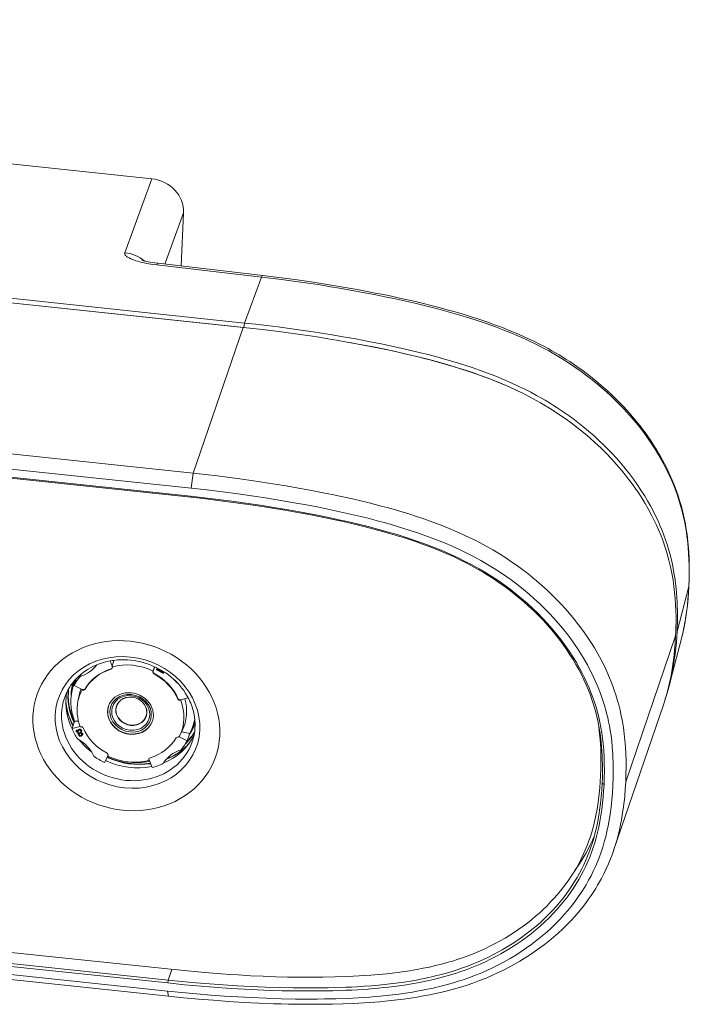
# Model space of a CAD drawing. Header units: millimetres. Extents: x 674 to 1144, y -380 to -42.
# Tile 12 of 12: x 1085 to 1115, y -139 to -96. Entities that reach past the tile are written whole.
import ezdxf

# ---------------------------------------------------------------- set-up
doc = ezdxf.new("R2010")
doc.units = ezdxf.units.MM
doc.header["$LTSCALE"] = 0.3
doc.layers.get('0').update_dxf_attribs({"lineweight": 13})

msp = doc.modelspace()

# ---------------------------------------------------------------- linework, layer by layer
at = {"color": 7, "lineweight": 13}
for p, q in [((1090.683, -102.832), (1023.808, -95.767)), ((1094.807, -109.237), (1015.782, -100.889)), ((1015.714, -101.083), (1094.739, -109.432)), ((1094.778, -109.439), (1015.752, -101.091)), ((1092.521, -115.907), (1013.496, -107.559)), ((1092.425, -116.572), (1013.4, -108.224)), ((1013.383, -108.581), (1092.409, -116.93)), ((1013.394, -108.627), (1092.419, -116.975)), ((1091.527, -137.935), (1012.501, -129.586)), ((1091.392, -138.543), (1012.367, -130.195)), ((1091.411, -138.41), (1012.386, -130.062)), ((1012.35, -130.552), (1091.375, -138.901)), ((1012.404, -130.78), (1091.429, -139.129))]:
    msp.add_line(p, q, dxfattribs=at)
at = {"color": 7, "lineweight": 13, "ltscale": 0.087319}
msp.add_line((1089.485, -106.113), (1090.683, -102.832), dxfattribs=at)
at = {"color": 7, "lineweight": 13, "ltscale": 0.060704}
msp.add_line((1092.098, -104.34), (1091.265, -106.62), dxfattribs=at)
at = {"color": 7, "lineweight": 13, "ltscale": 0.059195}
msp.add_line((1091.987, -106.705), (1092.098, -104.34), dxfattribs=at)
at = {"color": 7, "lineweight": 13, "ltscale": 0.116983}
msp.add_line((1090.905, -106.653), (1095.553, -107.196), dxfattribs=at)
at = {"color": 7, "lineweight": 13, "ltscale": 0.116982}
msp.add_line((1090.96, -106.585), (1095.608, -107.128), dxfattribs=at)
at = {"color": 7, "lineweight": 13, "ltscale": 0.054323}
msp.add_line((1095.553, -107.196), (1094.807, -109.237), dxfattribs=at)
at = {"color": 7, "lineweight": 13, "ltscale": 0.005099}
msp.add_line((1094.778, -109.439), (1094.807, -109.237), dxfattribs=at)
at = {"color": 7, "lineweight": 13, "ltscale": 0.171115}
msp.add_line((1094.739, -109.432), (1092.521, -115.907), dxfattribs=at)
at = {"color": 7, "lineweight": 13, "ltscale": 0.016806}
msp.add_line((1092.425, -116.572), (1092.521, -115.907), dxfattribs=at)
at = {"color": 7, "lineweight": 13, "ltscale": 0.00117}
msp.add_line((1092.409, -116.93), (1092.419, -116.975), dxfattribs=at)
at = {"color": 7, "lineweight": 13, "ltscale": 0.051581}
msp.add_line((1114.534, -120.934), (1114.012, -122.93), dxfattribs=at)
at = {"color": 7, "lineweight": 13, "ltscale": 0.171116}
msp.add_line((1111.732, -129.605), (1113.949, -123.13), dxfattribs=at)
at = {"color": 7, "lineweight": 13, "ltscale": 0.001519}
msp.add_line((1114.213, -123.23), (1114.198, -123.289), dxfattribs=at)
at = {"color": 7, "lineweight": 13, "ltscale": 0.052289}
msp.add_line((1114.194, -123.305), (1113.667, -125.329), dxfattribs=at)
at = {"color": 7, "lineweight": 13, "ltscale": 0.006376}
msp.add_line((1088.837, -124.241), (1088.93, -124.478), dxfattribs=at)
at = {"color": 7, "lineweight": 13, "ltscale": 0.00057736}
msp.add_line((1088.877, -124.592), (1088.87, -124.614), dxfattribs=at)
at = {"color": 7, "lineweight": 13, "ltscale": 0.000631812}
msp.add_line((1088.93, -124.478), (1088.924, -124.503), dxfattribs=at)
at = {"color": 7, "lineweight": 13, "ltscale": 4.76028e-05}
for p, q in [((1088.925, -124.504), (1088.924, -124.503)), ((1090.551, -128.653), (1090.552, -128.655))]:
    msp.add_line(p, q, dxfattribs=at)
at = {"color": 7, "lineweight": 13, "ltscale": 0.006714}
msp.add_line((1089, -124.219), (1088.93, -124.478), dxfattribs=at)
at = {"color": 7, "lineweight": 13, "ltscale": 0.004535}
msp.add_line((1090.747, -124.67), (1090.809, -124.499), dxfattribs=at)
at = {"color": 7, "lineweight": 13, "ltscale": 0.004525}
msp.add_line((1090.747, -124.67), (1090.832, -124.51), dxfattribs=at)
at = {"color": 7, "lineweight": 13, "ltscale": 0.000770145}
msp.add_line((1090.894, -124.632), (1090.91, -124.606), dxfattribs=at)
at = {"color": 7, "lineweight": 13, "ltscale": 0.000770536}
msp.add_line((1090.915, -124.593), (1090.899, -124.619), dxfattribs=at)
at = {"color": 7, "lineweight": 13, "ltscale": 0.000346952}
for p, q in [((1090.91, -124.606), (1090.915, -124.593)), ((1091.186, -124.754), (1091.19, -124.741)), ((1087.323, -127.353), (1087.327, -127.34)), ((1087.519, -127.294), (1087.524, -127.281)), ((1087.554, -127.482), (1087.559, -127.469)), ((1087.568, -127.539), (1087.573, -127.525))]:
    msp.add_line(p, q, dxfattribs=at)
at = {"color": 7, "lineweight": 13, "ltscale": 0.00783}
for p, q in [((1090.91, -124.606), (1091.186, -124.754)), ((1091.19, -124.741), (1090.915, -124.593))]:
    msp.add_line(p, q, dxfattribs=at)
at = {"color": 7, "lineweight": 13, "ltscale": 0.008344}
msp.add_line((1087.235, -125.33), (1087.343, -125.014), dxfattribs=at)
at = {"color": 7, "lineweight": 13, "ltscale": 0.002552}
msp.add_line((1087.542, -124.831), (1087.509, -124.927), dxfattribs=at)
at = {"color": 7, "lineweight": 13, "ltscale": 0.000643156}
msp.add_line((1090.738, -124.694), (1090.747, -124.67), dxfattribs=at)
at = {"color": 7, "lineweight": 13, "ltscale": 4.57318e-05}
for p, q in [((1090.738, -124.694), (1090.738, -124.696)), ((1088.738, -128.463), (1088.738, -128.462))]:
    msp.add_line(p, q, dxfattribs=at)
at = {"color": 7, "lineweight": 13, "ltscale": 0.000578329}
for p, q in [((1090.789, -124.794), (1090.782, -124.816)), ((1087.725, -125.475), (1087.718, -125.497)), ((1087.588, -125.528), (1087.596, -125.506))]:
    msp.add_line(p, q, dxfattribs=at)
at = {"color": 7, "lineweight": 13, "ltscale": 0.000346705}
for p, q in [((1090.894, -124.632), (1090.899, -124.619)), ((1091.231, -124.744), (1091.236, -124.731)), ((1087.346, -127.33), (1087.35, -127.317)), ((1087.39, -127.359), (1087.395, -127.346)), ((1087.439, -127.468), (1087.443, -127.455)), ((1087.464, -127.525), (1087.468, -127.512)), ((1087.466, -127.288), (1087.471, -127.275)), ((1087.538, -127.56), (1087.542, -127.547)), ((1087.572, -127.465), (1087.576, -127.452)), ((1087.596, -127.468), (1087.601, -127.454)), ((1087.61, -127.484), (1087.614, -127.471)), ((1087.61, -127.517), (1087.615, -127.504))]:
    msp.add_line(p, q, dxfattribs=at)
at = {"color": 7, "lineweight": 13, "ltscale": 0.008681}
msp.add_line((1091.2, -124.797), (1090.894, -124.632), dxfattribs=at)
at = {"color": 7, "lineweight": 13, "ltscale": 0.001219}
msp.add_line((1091.186, -124.754), (1091.211, -124.712), dxfattribs=at)
at = {"color": 7, "lineweight": 13, "ltscale": 0.000767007}
msp.add_line((1091.206, -124.715), (1091.19, -124.741), dxfattribs=at)
at = {"color": 7, "lineweight": 13, "ltscale": 0.001525}
msp.add_line((1091.231, -124.744), (1091.2, -124.797), dxfattribs=at)
at = {"color": 7, "lineweight": 13, "ltscale": 0.000681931}
msp.add_line((1091.217, -124.721), (1091.231, -124.744), dxfattribs=at)
at = {"color": 7, "lineweight": 13, "ltscale": 0.00352}
msp.add_line((1087.207, -125.328), (1087.252, -125.195), dxfattribs=at)
at = {"color": 7, "lineweight": 13, "ltscale": 0.001378}
msp.add_line((1087.219, -125.183), (1087.237, -125.131), dxfattribs=at)
at = {"color": 7, "lineweight": 13, "ltscale": 0.009906}
for p, q in [((1087.591, -125.504), (1087.235, -125.33)), ((1091.9, -127.61), (1092.256, -127.784))]:
    msp.add_line(p, q, dxfattribs=at)
at = {"color": 7, "lineweight": 13, "ltscale": 0.006695}
msp.add_line((1087.404, -126.032), (1087.459, -125.77), dxfattribs=at)
at = {"color": 7, "lineweight": 13, "ltscale": 0.000591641}
msp.add_line((1087.586, -125.527), (1087.591, -125.504), dxfattribs=at)
at = {"color": 7, "lineweight": 13, "ltscale": 5.11795e-05}
for p, q in [((1087.586, -125.527), (1087.588, -125.528)), ((1091.89, -127.63), (1091.888, -127.63))]:
    msp.add_line(p, q, dxfattribs=at)
at = {"color": 7, "lineweight": 13, "ltscale": 0.000124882}
msp.add_line((1087.596, -125.506), (1087.591, -125.504), dxfattribs=at)
at = {"color": 7, "lineweight": 13, "ltscale": 0.000578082}
msp.add_line((1091.847, -125.91), (1091.84, -125.932), dxfattribs=at)
at = {"color": 7, "lineweight": 13, "ltscale": 0.00836}
msp.add_line((1092.3, -125.882), (1091.977, -125.967), dxfattribs=at)
at = {"color": 7, "lineweight": 13, "ltscale": 0.00058127}
msp.add_line((1091.972, -125.968), (1091.965, -125.99), dxfattribs=at)
at = {"color": 7, "lineweight": 13, "ltscale": 5.53381e-05}
msp.add_line((1091.965, -125.99), (1091.967, -125.99), dxfattribs=at)
at = {"color": 7, "lineweight": 13, "ltscale": 0.000619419}
msp.add_line((1091.977, -125.967), (1091.967, -125.99), dxfattribs=at)
at = {"color": 7, "lineweight": 13, "ltscale": 0.000119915}
msp.add_line((1091.977, -125.967), (1091.972, -125.968), dxfattribs=at)
at = {"color": 7, "lineweight": 13, "ltscale": 0.171128}
msp.add_line((1113.406, -126.188), (1111.188, -132.664), dxfattribs=at)
at = {"color": 7, "lineweight": 13, "ltscale": 0.008498}
for p, q in [((1087.255, -126.922), (1087.145, -127.244)), ((1092.256, -127.784), (1092.366, -127.462))]:
    msp.add_line(p, q, dxfattribs=at)
at = {"color": 7, "lineweight": 13, "ltscale": 0.009231}
msp.add_line((1087.145, -127.244), (1087.502, -127.15), dxfattribs=at)
at = {"color": 7, "lineweight": 13, "ltscale": 0.004353}
msp.add_line((1087.255, -126.922), (1087.429, -126.922), dxfattribs=at)
at = {"color": 7, "lineweight": 13, "ltscale": 5.51432e-05}
msp.add_line((1087.511, -127.167), (1087.509, -127.168), dxfattribs=at)
at = {"color": 7, "lineweight": 13, "ltscale": 0.003533}
msp.add_line((1092.504, -127.143), (1092.55, -127.009), dxfattribs=at)
at = {"color": 7, "lineweight": 13, "ltscale": 0.001393}
msp.add_line((1092.583, -127.021), (1092.601, -126.968), dxfattribs=at)
at = {"color": 7, "lineweight": 13, "ltscale": 0.000344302}
msp.add_line((1087.334, -127.395), (1087.32, -127.394), dxfattribs=at)
at = {"color": 7, "lineweight": 13, "ltscale": 0.000347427}
for p, q in [((1087.338, -127.382), (1087.334, -127.395)), ((1087.556, -127.478), (1087.56, -127.465))]:
    msp.add_line(p, q, dxfattribs=at)
at = {"color": 7, "lineweight": 13, "ltscale": 0.004092}
msp.add_line((1087.424, -127.528), (1087.358, -127.378), dxfattribs=at)
at = {"color": 7, "lineweight": 13, "ltscale": 0.002444}
for p, q in [((1087.399, -127.379), (1087.439, -127.468)), ((1087.443, -127.455), (1087.403, -127.366))]:
    msp.add_line(p, q, dxfattribs=at)
at = {"color": 7, "lineweight": 13, "ltscale": 0.001052}
msp.add_line((1087.447, -127.486), (1087.464, -127.525), dxfattribs=at)
at = {"color": 7, "lineweight": 13, "ltscale": 0.000786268}
msp.add_line((1087.468, -127.512), (1087.455, -127.483), dxfattribs=at)
at = {"color": 7, "lineweight": 13, "ltscale": 0.000347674}
msp.add_line((1087.557, -127.335), (1087.561, -127.322), dxfattribs=at)
at = {"color": 7, "lineweight": 13, "ltscale": 0.00034935}
msp.add_line((1087.563, -127.397), (1087.568, -127.384), dxfattribs=at)
at = {"color": 7, "lineweight": 13, "ltscale": 0.00022485}
msp.add_line((1087.574, -127.514), (1087.566, -127.51), dxfattribs=at)
at = {"color": 7, "lineweight": 13, "ltscale": 0.000290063}
msp.add_line((1087.568, -127.539), (1087.573, -127.528), dxfattribs=at)
at = {"color": 7, "lineweight": 13, "ltscale": 0.000394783}
msp.add_line((1087.61, -127.517), (1087.603, -127.531), dxfattribs=at)
at = {"color": 7, "lineweight": 13, "ltscale": 0.006694}
msp.add_line((1091.917, -127.577), (1092.035, -127.337), dxfattribs=at)
at = {"color": 7, "lineweight": 13, "ltscale": 0.009141}
msp.add_line((1092.007, -127.391), (1092.366, -127.462), dxfattribs=at)
at = {"color": 7, "lineweight": 13, "ltscale": 0.008825}
msp.add_line((1088.744, -128.444), (1088.578, -128.755), dxfattribs=at)
at = {"color": 7, "lineweight": 13, "ltscale": 0.00057905}
msp.add_line((1088.738, -128.462), (1088.746, -128.44), dxfattribs=at)
at = {"color": 7, "lineweight": 13, "ltscale": 0.000111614}
msp.add_line((1088.746, -128.44), (1088.744, -128.444), dxfattribs=at)
at = {"color": 7, "lineweight": 13, "ltscale": 0.000578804}
msp.add_line((1090.559, -128.631), (1090.551, -128.653), dxfattribs=at)
at = {"color": 7, "lineweight": 13, "ltscale": 0.000528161}
msp.add_line((1090.561, -128.636), (1090.552, -128.655), dxfattribs=at)
at = {"color": 7, "lineweight": 13, "ltscale": 0.00011618}
msp.add_line((1090.561, -128.636), (1090.559, -128.631), dxfattribs=at)
at = {"color": 7, "lineweight": 13, "ltscale": 0.009224}
msp.add_line((1090.695, -128.979), (1090.561, -128.636), dxfattribs=at)
at = {"color": 7, "lineweight": 13, "ltscale": 0.002495}
msp.add_line((1110.768, -129.73), (1110.684, -129.676), dxfattribs=at)
at = {"color": 7, "lineweight": 13, "ltscale": 0.012444}
msp.add_line((1091.411, -138.41), (1091.573, -137.939), dxfattribs=at)
at = {"color": 7, "lineweight": 13, "ltscale": 0.003361}
msp.add_line((1091.392, -138.543), (1091.411, -138.41), dxfattribs=at)
at = {"color": 7, "lineweight": 13, "ltscale": 0.005853}
msp.add_line((1091.375, -138.901), (1091.429, -139.129), dxfattribs=at)
at = {"color": 7, "lineweight": 13}
for points in [[(1090.905, -106.653), (1090.735, -106.633), (1090.553, -106.606), (1090.452, -106.589), (1090.348, -106.569), (1090.243, -106.545), (1090.138, -106.519), (1090.056, -106.496), (1089.977, -106.472), (1089.905, -106.448), (1089.837, -106.422), (1089.749, -106.386), (1089.671, -106.348), (1089.605, -106.31), (1089.558, -106.276), (1089.538, -106.259), (1089.521, -106.242), (1089.503, -106.22), (1089.49, -106.197), (1089.484, -106.182), (1089.48, -106.167), (1089.478, -106.152), (1089.479, -106.137), (1089.485, -106.113)], [(1090.244, -106.448), (1090.312, -106.472), (1090.385, -106.492), (1090.453, -106.509), (1090.528, -106.525), (1090.608, -106.539), (1090.704, -106.554), (1090.812, -106.568), (1090.96, -106.585)], [(1095.553, -107.196), (1096.318, -107.29), (1097.083, -107.392), (1097.846, -107.503), (1098.231, -107.563), (1098.62, -107.625), (1099.019, -107.692), (1099.419, -107.761), (1099.822, -107.833), (1100.227, -107.909), (1100.628, -107.987), (1101.029, -108.068), (1101.432, -108.152), (1101.834, -108.239), (1102.37, -108.361), (1102.902, -108.489), (1103.427, -108.623), (1103.944, -108.764), (1104.36, -108.883), (1104.77, -109.009), (1105.176, -109.139), (1105.578, -109.276), (1105.951, -109.41), (1106.325, -109.553), (1106.706, -109.707), (1106.896, -109.787), (1107.085, -109.869), (1107.402, -110.014), (1107.712, -110.162), (1108.017, -110.317), (1108.314, -110.477), (1108.611, -110.645), (1108.903, -110.82), (1109.192, -111.003), (1109.478, -111.194), (1109.76, -111.393), (1110.006, -111.575), (1110.245, -111.761), (1110.477, -111.95), (1110.702, -112.14), (1110.897, -112.314), (1111.086, -112.488), (1111.268, -112.663), (1111.445, -112.839), (1111.616, -113.017), (1111.782, -113.196), (1111.995, -113.436), (1112.196, -113.675), (1112.383, -113.911), (1112.564, -114.149), (1112.732, -114.383), (1112.888, -114.613), (1113.037, -114.844), (1113.19, -115.095), (1113.336, -115.349), (1113.41, -115.486), (1113.519, -115.694), (1113.622, -115.905), (1113.734, -116.148), (1113.833, -116.38), (1113.921, -116.602), (1114.01, -116.844), (1114.091, -117.085), (1114.167, -117.335), (1114.238, -117.595), (1114.302, -117.863), (1114.337, -118.025), (1114.37, -118.19), (1114.4, -118.358), (1114.427, -118.527), (1114.452, -118.697), (1114.473, -118.868), (1114.492, -119.039), (1114.508, -119.21), (1114.527, -119.464), (1114.54, -119.725), (1114.549, -120.021), (1114.551, -120.32), (1114.546, -120.624), (1114.534, -120.934)], [(1095.608, -107.128), (1096.324, -107.216), (1097.04, -107.311), (1097.756, -107.414), (1098.47, -107.524), (1099.185, -107.643), (1099.898, -107.77), (1100.611, -107.905), (1100.967, -107.976), (1101.323, -108.05), (1101.678, -108.126), (1102.034, -108.204), (1102.389, -108.286), (1102.744, -108.37), (1103.098, -108.458), (1103.452, -108.549), (1103.806, -108.644), (1104.159, -108.744), (1104.512, -108.847), (1104.863, -108.956), (1105.214, -109.069), (1105.563, -109.188), (1105.911, -109.312), (1106.258, -109.443), (1106.602, -109.58), (1106.945, -109.723), (1107.285, -109.874), (1107.622, -110.033), (1107.956, -110.2), (1108.121, -110.286), (1108.286, -110.375), (1108.449, -110.466), (1108.611, -110.559), (1108.772, -110.654), (1108.932, -110.751), (1109.09, -110.85), (1109.247, -110.952), (1109.402, -111.055), (1109.556, -111.161), (1109.837, -111.362), (1110.112, -111.569), (1110.382, -111.783), (1110.645, -112.004), (1110.903, -112.232), (1111.153, -112.465), (1111.398, -112.705), (1111.635, -112.951), (1111.781, -113.108), (1111.903, -113.245), (1112.023, -113.384), (1112.141, -113.524), (1112.257, -113.666), (1112.37, -113.809), (1112.482, -113.955), (1112.59, -114.101), (1112.697, -114.249), (1112.8, -114.399), (1112.902, -114.55), (1113, -114.702), (1113.096, -114.856), (1113.189, -115.011), (1113.28, -115.168), (1113.368, -115.326), (1113.453, -115.485), (1113.553, -115.683), (1113.65, -115.884), (1113.741, -116.086), (1113.828, -116.289), (1113.91, -116.495), (1113.987, -116.702), (1114.059, -116.91), (1114.126, -117.119), (1114.202, -117.38), (1114.27, -117.643), (1114.329, -117.906), (1114.382, -118.17), (1114.408, -118.324), (1114.433, -118.477), (1114.455, -118.63), (1114.474, -118.783), (1114.507, -119.089), (1114.531, -119.395), (1114.546, -119.699), (1114.555, -120.002), (1114.556, -120.303), (1114.551, -120.604), (1114.539, -120.9)], [(1114.012, -122.93), (1114.02, -122.74), (1114.025, -122.551), (1114.029, -122.299), (1114.028, -122.048), (1114.021, -121.798), (1114.015, -121.637), (1114.003, -121.43), (1113.987, -121.216), (1113.968, -121.005), (1113.945, -120.804), (1113.922, -120.628), (1113.875, -120.328), (1113.821, -120.037), (1113.759, -119.755), (1113.689, -119.477), (1113.632, -119.273), (1113.569, -119.068), (1113.501, -118.863), (1113.428, -118.658), (1113.349, -118.454), (1113.266, -118.252), (1113.166, -118.025), (1113.059, -117.799), (1112.947, -117.575), (1112.83, -117.357), (1112.702, -117.13), (1112.565, -116.902), (1112.409, -116.656), (1112.246, -116.412), (1112.074, -116.171), (1111.896, -115.933), (1111.71, -115.698), (1111.517, -115.467), (1111.318, -115.239), (1111.128, -115.032), (1110.936, -114.833), (1110.745, -114.642), (1110.556, -114.461), (1110.325, -114.249), (1110.085, -114.04), (1109.83, -113.828), (1109.683, -113.711), (1109.532, -113.594), (1109.377, -113.477), (1109.213, -113.357), (1109.039, -113.235), (1108.864, -113.114), (1108.691, -113), (1108.525, -112.894), (1108.341, -112.78), (1108.155, -112.668), (1107.967, -112.559), (1107.776, -112.452), (1107.518, -112.314), (1107.256, -112.181), (1106.99, -112.052), (1106.651, -111.895), (1106.307, -111.746), (1105.956, -111.602), (1105.6, -111.464), (1105.237, -111.332), (1104.913, -111.219), (1104.585, -111.111), (1104.254, -111.007), (1103.897, -110.899), (1103.537, -110.796), (1103.173, -110.697), (1102.899, -110.625), (1102.623, -110.556), (1102.068, -110.422), (1101.473, -110.289), (1100.876, -110.163), (1100.312, -110.051), (1099.748, -109.944), (1099.181, -109.843), (1098.609, -109.747), (1098.227, -109.686), (1097.844, -109.627), (1097.323, -109.55), (1096.806, -109.478), (1096.295, -109.411), (1095.788, -109.348), (1095.294, -109.291), (1094.807, -109.237)], [(1094.739, -109.432), (1095.462, -109.512), (1096.201, -109.602), (1096.955, -109.702), (1097.719, -109.812), (1098.11, -109.872), (1098.504, -109.935), (1098.887, -109.999), (1099.271, -110.065), (1099.937, -110.186), (1100.604, -110.316), (1100.953, -110.387), (1101.302, -110.461), (1101.622, -110.531), (1101.941, -110.603), (1102.441, -110.722), (1102.94, -110.848), (1103.436, -110.981), (1103.683, -111.051), (1103.93, -111.123), (1104.166, -111.194), (1104.401, -111.268), (1104.713, -111.369), (1105.023, -111.475), (1105.332, -111.585), (1105.699, -111.722), (1106.062, -111.867), (1106.422, -112.018), (1106.777, -112.177), (1106.952, -112.26), (1107.127, -112.344), (1107.456, -112.511), (1107.619, -112.598), (1107.78, -112.686), (1107.941, -112.777), (1108.1, -112.869), (1108.351, -113.021), (1108.599, -113.178), (1108.842, -113.339), (1109.081, -113.505), (1109.316, -113.675), (1109.59, -113.885), (1109.859, -114.101), (1110.121, -114.323), (1110.377, -114.55), (1110.625, -114.784), (1110.866, -115.023), (1111.1, -115.268), (1111.327, -115.518), (1111.546, -115.773), (1111.756, -116.033), (1111.859, -116.165), (1111.959, -116.299), (1112.057, -116.432), (1112.152, -116.567), (1112.307, -116.794), (1112.456, -117.025), (1112.598, -117.258), (1112.734, -117.494), (1112.863, -117.733), (1112.985, -117.974), (1113.096, -118.209), (1113.201, -118.446), (1113.299, -118.685), (1113.39, -118.926), (1113.486, -119.204), (1113.573, -119.485), (1113.651, -119.77), (1113.72, -120.058), (1113.78, -120.349), (1113.832, -120.644), (1113.874, -120.943), (1113.905, -121.207), (1113.929, -121.473), (1113.947, -121.743), (1113.959, -122.015), (1113.965, -122.259), (1113.966, -122.505), (1113.963, -122.753), (1113.957, -122.941), (1113.949, -123.13)], [(1106.906, -112.238), (1106.616, -112.104), (1106.35, -111.987), (1106.079, -111.873), (1105.804, -111.762), (1105.619, -111.69), (1105.432, -111.62), (1105.054, -111.484), (1104.662, -111.351), (1104.263, -111.224), (1103.859, -111.102), (1103.45, -110.985), (1103.036, -110.873), (1102.775, -110.806), (1102.513, -110.74), (1101.984, -110.613), (1101.45, -110.493), (1100.923, -110.381), (1100.392, -110.273), (1099.856, -110.171), (1099.482, -110.103)], [(1111.732, -129.605), (1111.743, -129.291), (1111.748, -128.978), (1111.745, -128.667), (1111.735, -128.357), (1111.719, -128.064), (1111.696, -127.774), (1111.665, -127.486), (1111.626, -127.197), (1111.583, -126.934), (1111.534, -126.677), (1111.479, -126.429), (1111.419, -126.188), (1111.352, -125.951), (1111.288, -125.741), (1111.221, -125.539), (1111.157, -125.36), (1111.083, -125.165), (1111.01, -124.985), (1110.893, -124.716), (1110.768, -124.45), (1110.634, -124.187), (1110.491, -123.925), (1110.338, -123.663), (1110.175, -123.402), (1110.004, -123.143), (1109.824, -122.887), (1109.635, -122.633), (1109.438, -122.383), (1109.234, -122.137), (1109.052, -121.929), (1108.865, -121.724), (1108.674, -121.524), (1108.483, -121.333), (1108.36, -121.214), (1108.238, -121.099), (1107.998, -120.881), (1107.751, -120.667), (1107.613, -120.552), (1107.468, -120.436), (1107.319, -120.319), (1107.164, -120.2), (1106.926, -120.025), (1106.674, -119.849), (1106.403, -119.667), (1106.12, -119.488), (1105.832, -119.315), (1105.556, -119.158), (1105.373, -119.058), (1105.097, -118.914), (1104.815, -118.774), (1104.529, -118.639), (1104.238, -118.509), (1103.888, -118.36), (1103.533, -118.218), (1103.172, -118.081), (1102.807, -117.95), (1102.437, -117.825), (1102.094, -117.715), (1101.747, -117.609), (1101.398, -117.507), (1101.134, -117.433), (1100.869, -117.362), (1100.334, -117.225), (1099.903, -117.12), (1099.468, -117.02), (1099.028, -116.924), (1098.696, -116.854), (1098.363, -116.786), (1097.698, -116.658), (1097.035, -116.537), (1096.645, -116.47), (1096.256, -116.406), (1095.872, -116.345), (1095.491, -116.286), (1095.093, -116.228), (1094.695, -116.172), (1094.142, -116.098), (1093.594, -116.029), (1093.054, -115.965), (1092.521, -115.907)], [(1111.163, -129.772), (1111.174, -129.431), (1111.177, -129.087), (1111.172, -128.744), (1111.166, -128.57), (1111.157, -128.396), (1111.147, -128.229), (1111.134, -128.062), (1111.109, -127.808), (1111.079, -127.56), (1111.042, -127.314), (1111.009, -127.125), (1110.972, -126.939), (1110.932, -126.756), (1110.9, -126.62), (1110.865, -126.485), (1110.789, -126.217), (1110.705, -125.95), (1110.611, -125.682), (1110.508, -125.417), (1110.396, -125.153), (1110.275, -124.891), (1110.145, -124.63), (1110.028, -124.412), (1109.904, -124.194), (1109.774, -123.977), (1109.619, -123.736), (1109.458, -123.496), (1109.288, -123.259), (1109.111, -123.025), (1108.927, -122.794), (1108.735, -122.566), (1108.536, -122.341), (1108.33, -122.12), (1108.116, -121.902), (1107.896, -121.689), (1107.67, -121.48), (1107.437, -121.275), (1107.199, -121.076), (1106.955, -120.882), (1106.705, -120.692), (1106.45, -120.509), (1106.173, -120.319), (1105.889, -120.136), (1105.6, -119.959), (1105.304, -119.788), (1105.002, -119.624), (1104.68, -119.458), (1104.353, -119.3), (1104.018, -119.148), (1103.676, -119.002), (1103.326, -118.861), (1103.128, -118.784), (1102.928, -118.71), (1102.522, -118.566), (1102.109, -118.428), (1101.69, -118.296), (1101.266, -118.171), (1101.009, -118.099), (1100.751, -118.029), (1100.231, -117.894), (1099.706, -117.767), (1099.174, -117.645), (1098.635, -117.529), (1098.096, -117.419), (1097.552, -117.314), (1097.002, -117.214), (1096.413, -117.113), (1095.821, -117.018), (1095.22, -116.926), (1094.524, -116.828), (1093.825, -116.735), (1093.125, -116.65), (1092.425, -116.572)], [(1092.409, -116.93), (1093.02, -116.997), (1093.633, -117.071), (1094.245, -117.15), (1094.865, -117.235), (1095.489, -117.327), (1096.1, -117.423), (1096.76, -117.533), (1097.407, -117.649), (1098.043, -117.771), (1098.676, -117.901), (1098.992, -117.969), (1099.307, -118.04), (1099.799, -118.154), (1100.286, -118.274), (1100.768, -118.401), (1101.244, -118.534), (1101.48, -118.603), (1101.713, -118.675), (1102.111, -118.802), (1102.504, -118.935), (1102.89, -119.074), (1103.269, -119.22), (1103.456, -119.295), (1103.64, -119.372), (1103.969, -119.515), (1104.292, -119.664), (1104.608, -119.82), (1104.916, -119.981), (1105.217, -120.148), (1105.505, -120.318), (1105.787, -120.494), (1106.064, -120.677), (1106.334, -120.866), (1106.598, -121.06), (1106.856, -121.262), (1107.108, -121.469), (1107.353, -121.682), (1107.592, -121.9), (1107.823, -122.124), (1108.046, -122.352), (1108.262, -122.584), (1108.47, -122.821), (1108.67, -123.062), (1108.862, -123.307), (1109.044, -123.554), (1109.218, -123.805), (1109.383, -124.058), (1109.539, -124.313), (1109.685, -124.57), (1109.799, -124.784), (1109.907, -124.998), (1110.008, -125.214), (1110.102, -125.429), (1110.189, -125.645), (1110.27, -125.862), (1110.345, -126.08), (1110.414, -126.299), (1110.476, -126.521), (1110.533, -126.743), (1110.583, -126.968), (1110.628, -127.195), (1110.667, -127.43), (1110.7, -127.67), (1110.727, -127.912), (1110.741, -128.061), (1110.753, -128.211), (1110.77, -128.513), (1110.78, -128.818), (1110.783, -129.123), (1110.778, -129.427), (1110.768, -129.73)], [(1092.419, -116.975), (1092.963, -117.035), (1093.515, -117.1), (1094.074, -117.171), (1094.639, -117.247), (1095.294, -117.341), (1095.948, -117.442), (1096.599, -117.55), (1097.248, -117.664), (1097.748, -117.758), (1098.247, -117.856), (1098.747, -117.96), (1099.246, -118.069), (1099.74, -118.184), (1100.226, -118.303), (1100.707, -118.428), (1100.946, -118.494), (1101.184, -118.561), (1101.593, -118.682), (1101.997, -118.809), (1102.395, -118.942), (1102.786, -119.081), (1103.118, -119.206), (1103.443, -119.336), (1103.763, -119.471), (1104.078, -119.611), (1104.362, -119.745), (1104.639, -119.884), (1104.91, -120.027), (1105.176, -120.175), (1105.418, -120.317), (1105.655, -120.463), (1105.888, -120.613), (1106.115, -120.767), (1106.311, -120.905), (1106.5, -121.044), (1106.682, -121.183), (1106.814, -121.288), (1106.943, -121.392), (1107.185, -121.597), (1107.419, -121.806), (1107.648, -122.021), (1107.874, -122.245), (1108.073, -122.453), (1108.271, -122.67), (1108.466, -122.897), (1108.657, -123.13), (1108.815, -123.335), (1108.968, -123.543), (1109.115, -123.753), (1109.256, -123.965), (1109.391, -124.18), (1109.52, -124.397), (1109.643, -124.618), (1109.762, -124.845), (1109.875, -125.077), (1109.98, -125.308), (1110.076, -125.535), (1110.162, -125.758), (1110.23, -125.949), (1110.292, -126.138), (1110.348, -126.325), (1110.401, -126.514), (1110.45, -126.707), (1110.495, -126.907), (1110.527, -127.065), (1110.556, -127.225), (1110.594, -127.462), (1110.626, -127.703), (1110.644, -127.866), (1110.661, -128.053), (1110.675, -128.246), (1110.685, -128.432), (1110.692, -128.603), (1110.698, -128.869), (1110.699, -129.137), (1110.694, -129.406), (1110.684, -129.676)], [(1114.539, -120.9), (1114.523, -121.192), (1114.5, -121.485), (1114.471, -121.777), (1114.435, -122.069), (1114.392, -122.36), (1114.367, -122.505), (1114.341, -122.651), (1114.312, -122.796), (1114.281, -122.94), (1114.248, -123.085), (1114.213, -123.23)], [(1114.534, -120.934), (1114.519, -121.211), (1114.497, -121.494), (1114.469, -121.781), (1114.434, -122.07), (1114.4, -122.304), (1114.361, -122.538), (1114.317, -122.771), (1114.268, -123.002), (1114.213, -123.23)], [(1113.949, -123.13), (1113.931, -123.454), (1113.904, -123.775), (1113.889, -123.934), (1113.871, -124.092), (1113.844, -124.301), (1113.814, -124.508), (1113.78, -124.713), (1113.733, -124.967), (1113.68, -125.218), (1113.621, -125.465), (1113.555, -125.71), (1113.484, -125.951), (1113.406, -126.188)], [(1113.67, -125.321), (1113.704, -125.188), (1113.735, -125.052), (1113.765, -124.915), (1113.793, -124.777), (1113.845, -124.495), (1113.89, -124.209), (1113.928, -123.922), (1113.956, -123.674), (1113.98, -123.426), (1113.998, -123.177), (1114.012, -122.93)], [(1092.603, -127.018), (1092.596, -126.886), (1092.582, -126.753), (1092.56, -126.62), (1092.531, -126.487), (1092.495, -126.356), (1092.471, -126.279), (1092.443, -126.2), (1092.412, -126.123), (1092.379, -126.045), (1092.323, -125.927), (1092.257, -125.803), (1092.184, -125.681), (1092.104, -125.562), (1092.018, -125.446), (1091.926, -125.334), (1091.848, -125.246), (1091.766, -125.161), (1091.653, -125.053), (1091.54, -124.956), (1091.423, -124.864), (1091.301, -124.777), (1091.175, -124.695), (1091.045, -124.619), (1090.911, -124.548), (1090.774, -124.484), (1090.634, -124.425), (1090.491, -124.373), (1090.346, -124.327), (1090.2, -124.288), (1090.052, -124.255), (1089.903, -124.229), (1089.753, -124.209), (1089.603, -124.197), (1089.454, -124.191), (1089.305, -124.192), (1089.156, -124.2), (1089.004, -124.216), (1088.921, -124.227), (1088.838, -124.241), (1088.755, -124.257), (1088.627, -124.287), (1088.488, -124.326), (1088.352, -124.371), (1088.22, -124.423), (1088.091, -124.481), (1087.967, -124.544), (1087.863, -124.603), (1087.763, -124.666), (1087.656, -124.741), (1087.549, -124.825), (1087.447, -124.914), (1087.35, -125.008), (1087.257, -125.108), (1087.17, -125.213), (1087.092, -125.319), (1087.022, -125.426), (1086.958, -125.537), (1086.899, -125.653), (1086.847, -125.773), (1086.803, -125.891)], [(1110.471, -126.797), (1110.503, -126.978), (1110.531, -127.16), (1110.555, -127.342), (1110.571, -127.479), (1110.585, -127.616), (1110.607, -127.89), (1110.622, -128.179), (1110.63, -128.47), (1110.631, -128.763), (1110.625, -129.054), (1110.614, -129.344)], [(1087.346, -127.33), (1087.363, -127.33), (1087.378, -127.34), (1087.382, -127.346), (1087.39, -127.359)], [(1087.395, -127.346), (1087.387, -127.333), (1087.382, -127.327), (1087.368, -127.317), (1087.35, -127.317)], [(1087.439, -127.468), (1087.478, -127.447), (1087.497, -127.435), (1087.513, -127.421), (1087.525, -127.403)], [(1087.53, -127.39), (1087.518, -127.408), (1087.501, -127.422), (1087.483, -127.434), (1087.443, -127.455)], [(1110.614, -129.344), (1110.6, -129.61), (1110.58, -129.876), (1110.554, -130.141), (1110.523, -130.395), (1110.487, -130.648), (1110.445, -130.9), (1110.42, -131.037), (1110.392, -131.174), (1110.363, -131.309), (1110.331, -131.443), (1110.28, -131.643), (1110.224, -131.841), (1110.162, -132.037), (1110.096, -132.232), (1110.019, -132.438), (1109.936, -132.64), (1109.848, -132.838), (1109.755, -133.032), (1109.657, -133.222), (1109.555, -133.407), (1109.466, -133.558), (1109.374, -133.706), (1109.28, -133.85), (1109.208, -133.956), (1109.135, -134.059), (1108.986, -134.26), (1108.834, -134.452), (1108.69, -134.624), (1108.545, -134.788), (1108.398, -134.946), (1108.236, -135.112), (1108.073, -135.27), (1107.91, -135.422), (1107.732, -135.578), (1107.555, -135.726), (1107.377, -135.868), (1107.184, -136.013), (1106.989, -136.153), (1106.792, -136.286), (1106.584, -136.42), (1106.371, -136.549), (1106.153, -136.674), (1105.928, -136.795), (1105.7, -136.912), (1105.468, -137.023), (1105.234, -137.128), (1104.999, -137.226), (1104.761, -137.32), (1104.525, -137.407), (1104.285, -137.489), (1104.035, -137.568), (1103.794, -137.639), (1103.544, -137.707), (1103.282, -137.772), (1103.016, -137.833), (1102.74, -137.891), (1102.454, -137.945), (1102.135, -137.999), (1101.81, -138.048), (1101.478, -138.091), (1101.125, -138.132), (1100.769, -138.166), (1100.407, -138.196), (1100.152, -138.214), (1099.895, -138.23), (1099.624, -138.244), (1099.352, -138.256), (1098.818, -138.274), (1098.279, -138.285), (1097.737, -138.289), (1097.221, -138.286), (1096.703, -138.278), (1096.188, -138.265), (1095.633, -138.244), (1095.079, -138.218), (1094.524, -138.187), (1094.154, -138.163), (1093.784, -138.137), (1093.404, -138.108), (1093.025, -138.077), (1092.276, -138.01), (1091.527, -137.935)], [(1091.375, -138.901), (1092.019, -138.966), (1092.664, -139.025), (1093.309, -139.078), (1093.907, -139.123), (1094.51, -139.162), (1095.101, -139.194), (1095.768, -139.223), (1096.423, -139.243), (1097.068, -139.255), (1097.397, -139.258), (1098.038, -139.257), (1098.35, -139.253), (1098.855, -139.243), (1099.356, -139.226), (1099.852, -139.201), (1100.107, -139.186), (1100.36, -139.168), (1100.594, -139.149), (1100.826, -139.129), (1101.241, -139.086), (1101.65, -139.036), (1102.054, -138.978), (1102.255, -138.946), (1102.454, -138.912), (1102.648, -138.877), (1102.841, -138.839), (1103.187, -138.766), (1103.527, -138.685), (1103.694, -138.642), (1103.86, -138.597), (1104.079, -138.534), (1104.294, -138.468), (1104.506, -138.399), (1104.761, -138.31), (1105.012, -138.215), (1105.26, -138.116), (1105.536, -137.996), (1105.808, -137.87), (1106.075, -137.738), (1106.337, -137.599), (1106.594, -137.454), (1106.846, -137.303), (1107.091, -137.147), (1107.331, -136.984), (1107.564, -136.816), (1107.79, -136.643), (1108.01, -136.465), (1108.223, -136.283), (1108.429, -136.095), (1108.628, -135.903), (1108.819, -135.706), (1109.004, -135.505), (1109.161, -135.324), (1109.312, -135.14), (1109.456, -134.953), (1109.594, -134.764), (1109.726, -134.573), (1109.852, -134.379), (1109.971, -134.182), (1110.084, -133.983), (1110.191, -133.781), (1110.292, -133.577), (1110.388, -133.368), (1110.478, -133.156), (1110.562, -132.944), (1110.64, -132.727), (1110.712, -132.507), (1110.779, -132.282), (1110.841, -132.052), (1110.897, -131.817), (1110.949, -131.569), (1110.996, -131.314), (1111.037, -131.058), (1111.081, -130.738), (1111.116, -130.417), (1111.144, -130.094), (1111.163, -129.772)], [(1110.768, -129.73), (1110.752, -130.007), (1110.729, -130.284), (1110.701, -130.562), (1110.667, -130.837), (1110.627, -131.11), (1110.581, -131.379), (1110.533, -131.621), (1110.479, -131.858), (1110.42, -132.09), (1110.356, -132.312), (1110.287, -132.528), (1110.212, -132.741), (1110.132, -132.949), (1110.047, -133.154), (1109.955, -133.357), (1109.857, -133.558), (1109.754, -133.757), (1109.644, -133.952), (1109.528, -134.145), (1109.406, -134.336), (1109.278, -134.524), (1109.143, -134.71), (1109.001, -134.894), (1108.853, -135.076), (1108.684, -135.271), (1108.508, -135.463), (1108.325, -135.651), (1108.136, -135.834), (1107.939, -136.013), (1107.737, -136.187), (1107.528, -136.357), (1107.313, -136.522), (1107.091, -136.682), (1106.864, -136.837), (1106.631, -136.986), (1106.413, -137.119), (1106.191, -137.247), (1105.964, -137.369), (1105.733, -137.487), (1105.498, -137.6), (1105.26, -137.708), (1105.041, -137.8), (1104.819, -137.889), (1104.595, -137.973), (1104.367, -138.053), (1104.214, -138.104), (1104.059, -138.153), (1103.902, -138.2), (1103.745, -138.245), (1103.471, -138.319), (1103.192, -138.387), (1102.909, -138.451), (1102.577, -138.518), (1102.238, -138.579), (1101.894, -138.634), (1101.544, -138.683), (1101.19, -138.726), (1100.973, -138.75), (1100.754, -138.771), (1100.522, -138.792), (1100.288, -138.81), (1099.831, -138.841), (1099.565, -138.855), (1099.298, -138.867), (1099.011, -138.877), (1098.723, -138.885), (1098.161, -138.896), (1097.594, -138.898), (1097.022, -138.895), (1096.48, -138.885), (1095.934, -138.87), (1095.384, -138.849), (1094.8, -138.82), (1094.214, -138.785), (1093.621, -138.744), (1092.878, -138.685), (1092.134, -138.618), (1091.392, -138.543)], [(1110.684, -129.676), (1110.666, -129.978), (1110.642, -130.278), (1110.61, -130.576), (1110.572, -130.869), (1110.55, -131.014), (1110.526, -131.158), (1110.501, -131.298), (1110.475, -131.438), (1110.43, -131.646), (1110.381, -131.854), (1110.326, -132.061), (1110.267, -132.263), (1110.227, -132.39), (1110.185, -132.514)], [(1111.187, -132.67), (1111.261, -132.444), (1111.331, -132.211), (1111.394, -131.975), (1111.452, -131.738), (1111.503, -131.5), (1111.542, -131.3), (1111.578, -131.095), (1111.609, -130.89), (1111.631, -130.734), (1111.651, -130.576), (1111.67, -130.415), (1111.686, -130.253), (1111.713, -129.93), (1111.732, -129.605)], [(1110.185, -132.514), (1110.142, -132.638), (1110.096, -132.761), (1110.025, -132.941), (1109.949, -133.119), (1109.869, -133.295), (1109.784, -133.468), (1109.683, -133.662), (1109.576, -133.853), (1109.463, -134.042), (1109.345, -134.228), (1109.22, -134.412), (1109.089, -134.593), (1108.949, -134.776), (1108.801, -134.959), (1108.645, -135.141), (1108.482, -135.32), (1108.306, -135.502), (1108.125, -135.68), (1107.941, -135.851), (1107.752, -136.016), (1107.623, -136.124), (1107.492, -136.23), (1107.297, -136.381), (1107.096, -136.527), (1106.891, -136.67), (1106.681, -136.807), (1106.537, -136.898), (1106.39, -136.987), (1106.237, -137.076), (1106.075, -137.166), (1105.862, -137.279), (1105.64, -137.391), (1105.412, -137.499), (1105.182, -137.601), (1104.955, -137.696), (1104.716, -137.79), (1104.484, -137.875), (1104.253, -137.955), (1104.017, -138.03), (1103.778, -138.101), (1103.535, -138.167), (1103.289, -138.23), (1103.127, -138.268), (1102.964, -138.305), (1102.791, -138.341), (1102.618, -138.376), (1102.437, -138.41), (1102.256, -138.442), (1101.888, -138.501), (1101.517, -138.553), (1101.141, -138.598), (1100.761, -138.637), (1100.441, -138.665), (1100.119, -138.689), (1099.795, -138.709), (1099.55, -138.722), (1099.305, -138.733), (1098.811, -138.75), (1098.505, -138.757), (1098.198, -138.762), (1097.888, -138.764), (1097.578, -138.764), (1097.268, -138.763), (1096.96, -138.759), (1096.344, -138.747), (1095.721, -138.728), (1095.097, -138.701), (1094.475, -138.667), (1093.849, -138.626), (1093.241, -138.581), (1092.632, -138.529), (1092.022, -138.472), (1091.411, -138.41)], [(1091.429, -139.129), (1092.096, -139.196), (1092.763, -139.257), (1093.429, -139.312), (1094.099, -139.361), (1094.77, -139.402), (1095.434, -139.436), (1096.096, -139.462), (1096.426, -139.471), (1096.757, -139.479), (1097.085, -139.485), (1097.412, -139.488), (1097.732, -139.489), (1098.053, -139.489), (1098.378, -139.486), (1098.703, -139.48), (1099.176, -139.468), (1099.647, -139.449), (1100.116, -139.424), (1100.582, -139.392), (1100.813, -139.373), (1101.043, -139.352), (1101.455, -139.309), (1101.862, -139.258), (1102.069, -139.229), (1102.275, -139.198), (1102.472, -139.167), (1102.668, -139.133), (1103.019, -139.067), (1103.363, -138.995), (1103.7, -138.917), (1104.03, -138.832), (1104.342, -138.743), (1104.646, -138.648), (1104.944, -138.547), (1105.239, -138.439), (1105.531, -138.323), (1105.788, -138.214), (1106.043, -138.098), (1106.297, -137.975), (1106.552, -137.845), (1106.793, -137.713), (1107.033, -137.575), (1107.268, -137.431), (1107.497, -137.284), (1107.715, -137.136), (1107.923, -136.987), (1108.125, -136.835), (1108.322, -136.679), (1108.528, -136.508), (1108.727, -136.333), (1108.92, -136.154), (1109.108, -135.971), (1109.29, -135.783), (1109.465, -135.592), (1109.635, -135.396), (1109.791, -135.206), (1109.938, -135.017), (1110.067, -134.841), (1110.19, -134.665), (1110.31, -134.484), (1110.398, -134.343), (1110.485, -134.198), (1110.57, -134.051), (1110.651, -133.903), (1110.761, -133.689), (1110.865, -133.471), (1110.964, -133.25), (1111.056, -133.026), (1111.123, -132.85), (1111.187, -132.67)]]:
    msp.add_lwpolyline(points, dxfattribs=at)
for centre, radius, start, end in [((1105.184, -123.146), 8.761, 341.4643, 345.6268), ((1089.26, -126.093), 2.391, 168.4607, 177.3246), ((1089.54, -126.496), 0.816, 161.1166, 177.3529), ((1090.279, -127.083), 2.325, 341.1235, 357.3582), ((1090.195, -127.078), 2.409, 357.3301, 1.4239), ((1087.414, -127.378), 0.0946, 164.242, 189.6518), ((1087.355, -127.362), 0.0339, 106.8715, 163.7455), ((1087.36, -127.349), 0.0335, 106.5509, 164.0621), ((1087.406, -127.386), 0.0729, 166.9389, 187.3341), ((1087.346, -127.371), 0.0105, 113.0608, 167.4792), ((1087.413, -127.372), 0.0753, 167.4084, 187.1117), ((1087.337, -127.381), 0.0201, 6.9892, 76.4173), ((1087.513, -127.412), 0.133, 110.5981, 156.846), ((1087.517, -127.398), 0.133, 110.5367, 156.8837), ((1087.537, -127.436), 0.149, 140.3039, 157.6566), ((1087.481, -127.388), 0.0754, 110.561, 141.1432), ((1087.504, -127.5), 0.084, 199.1541, 244.5763), ((1087.351, -127.222), 0.282, 289.8916, 307.5634), ((1087.472, -127.367), 0.0522, 64.199, 109.7085), ((1087.517, -127.51), 0.0542, 195.6955, 292.8449), ((1087.481, -127.384), 0.097, 67.0548, 98.892), ((1087.505, -127.488), 0.0955, 247.4212, 291.9608), ((1087.521, -127.497), 0.0541, 195.6119, 292.9251), ((1087.486, -127.371), 0.0976, 67.111, 98.7719), ((1087.464, -127.376), 0.0643, 21.3784, 61.3461), ((1087.482, -127.366), 0.0805, 22.4228, 62.9137), ((1087.478, -127.364), 0.0915, 298.5468, 338.4543), ((1087.487, -127.353), 0.0802, 22.3609, 63.01), ((1087.466, -127.379), 0.0634, 337.7197, 24.5545), ((1087.525, -127.51), 0.0513, 284.1869, 326.6632), ((1087.513, -127.471), 0.109, 284.7282, 326.4923), ((1087.529, -127.497), 0.0518, 284.4938, 326.511), ((1087.575, -127.489), 0.0224, 151.9557, 206.9281), ((1087.577, -127.49), 0.0229, 201.4621, 240.7764), ((1087.578, -127.491), 0.026, 104.3377, 151.2249), ((1087.48, -127.375), 0.0864, 345.1016, 27.5218), ((1087.582, -127.477), 0.0252, 103.5112, 151.9578), ((1087.485, -127.362), 0.0855, 344.9594, 27.7038), ((1087.581, -127.498), 0.034, 63.8789, 105.0601), ((1087.556, -127.52), 0.0183, 335.1008, 18.9503), ((1087.585, -127.484), 0.0332, 63.3413, 105.5861), ((1087.575, -127.498), 0.0372, 21.7205, 55.8734), ((1087.58, -127.485), 0.0364, 21.2844, 56.2469), ((1087.57, -127.501), 0.0428, 338.5786, 23.4348), ((1087.575, -127.488), 0.0432, 338.7985, 23.1982), ((1103.352, -129.076), 7.578, 323.9487, 337.2573)]:
    msp.add_arc(centre, radius, start, end, dxfattribs=at)
for centre, major_axis, ratio, start_param, end_param in [((1090.616, -104.183), (1.414, -0.5), 0.894188, 0.261031, 1.831816), ((1089.414, -107.475), (-1.409, 0.515), 0.901722, 4.329694, 4.982741), ((1090.867, -107.379), (-0.093, -0.795), 0.139038, 3.141593, 3.57581), ((1095.515, -107.923), (-0.093, -0.795), 0.139038, 3.141486, 3.57581), ((1089.554, -127.117), (-3.973, 1.361), 0.886633, 3.393917, 6.53551), ((1089.603, -126.973), (3.075, -1.053), 0.886633, 0.2523243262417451, 6.535509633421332), ((1086.882, -123.536), (-1.544, 0.529), 0.886633, 2.264848, 2.870353), ((1089.745, -126.557), (-2.176, 0.745), 0.886633, 5.399091, 6.101132), ((1088.832, -124.529), (-0.0946, 0.0324), 0.886633, 2.257498, 3.141593), ((1088.839, -124.507), (0.0946, -0.0324), 0.886633, 5.399091, 6.152867), ((1089.738, -126.579), (2.271, -0.778), 0.886633, 1.430481, 2.215781), ((1088.832, -124.529), (-0.0946, 0.0324), 0.886633, 3.393917, 3.786955), ((1088.832, -124.529), (-0.0946, 0.0324), 0.886633, 3.141593, 3.393917), ((1089.856, -126.235), (2.649, -0.907), 0.886633, 3.005055, 3.141482), ((1089.745, -126.557), (2.649, -0.907), 0.886633, 2.806233, 3.001218), ((1089.738, -126.579), (2.176, -0.745), 0.886633, 2.257498, 2.959539), ((1090.827, -124.74), (-0.0946, 0.0324), 0.886633, 0.252324, 1.388743), ((1090.827, -124.74), (-0.0946, 0.0324), 0.886633, 6.283074, 6.53551), ((1090.835, -124.718), (0.0946, -0.0324), 0.886633, 3.272173, 4.530335), ((1090.827, -124.74), (-0.0946, 0.0324), 0.886633, 6.142556, 6.283074), ((1089.738, -126.579), (2.176, -0.745), 0.886633, 0.686702, 1.388743), ((1089.745, -126.557), (-2.176, 0.745), 0.886633, 3.828295, 4.530335), ((1089.94, -125.989), (2.838, -0.972), 0.886633, 3.317192, 3.393917), ((1089.856, -126.235), (2.649, -0.907), 0.886633, 3.141482, 3.786616), ((1089.928, -126.023), (2.71, -0.928), 0.886633, 3.181259, 3.442514), ((1089.901, -126.102), (2.682, -0.919), 0.886633, 3.141482, 3.393917), ((1089.901, -126.102), (2.682, -0.919), 0.886633, 3.118796, 3.141482), ((1089.901, -126.102), (-2.649, 0.907), 0.886633, 6.222238, 6.283185), ((1089.825, -126.324), (2.303, -0.789), 0.886633, 3.114324, 3.253994), ((1087.637, -125.428), (0.0946, -0.0324), 0.886633, 4.572014, 6.101132), ((1092.864, -124.168), (-1.544, 0.529), 0.886633, 1.009116, 1.156), ((1089.641, -126.863), (2.838, -0.972), 0.886633, 3.141497, 6.28309), ((1089.925, -126.032), (-2.838, 0.972), 0.886633, 0.166893, 0.729042), ((1089.94, -125.989), (2.838, -0.972), 0.886633, 3.393917, 3.870634), ((1089.738, -126.579), (2.271, -0.778), 0.886633, 3.001277, 3.253994), ((1087.63, -125.449), (-0.0946, 0.0324), 0.886633, 1.430167, 2.959539), ((1089.738, -126.579), (-0.974, 0.334), 0.886633, 3.141482, 6.283075), ((1089.743, -126.566), (-0.88, 0.301), 0.886633, 3.393917, 9.677102), ((1089.747, -126.551), (-0.81, 0.278), 0.886633, 3.393917, 9.677102), ((1089.773, -126.477), (0.663, -0.227), 0.886633, 0.2523243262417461, 6.535509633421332), ((1089.775, -126.471), (-0.653, 0.224), 0.886633, 3.393917, 9.677102), ((1091.939, -125.882), (0.0946, -0.0324), 0.886633, 3.828295, 5.357412), ((1089.835, -126.294), (-2.838, 0.972), 0.886633, 0.252324, 0.734089), ((1089.925, -126.032), (2.933, -1.004), 0.886633, 3.514888, 3.906055), ((1089.918, -126.054), (-2.933, 1.004), 0.886633, 0.399791, 0.764462), ((1089.738, -126.579), (2.271, -0.778), 0.886633, 3.253994, 3.786577), ((1089.738, -126.579), (-0.974, 0.334), 0.886633, 6.283075, 6.53551), ((1091.931, -125.904), (-0.0946, 0.0324), 0.886633, 0.686702, 2.213796), ((1089.738, -126.579), (2.271, -0.778), 0.886633, 6.170699, 6.92815), ((1089.825, -126.324), (2.303, -0.789), 0.886633, 6.170699, 6.837036), ((1089.554, -127.117), (-3.973, 1.361), 0.886633, 0.252324, 3.393917), ((1089.738, -126.579), (-0.974, 0.334), 0.886633, 0.252324, 3.141482), ((1089.743, -126.566), (0.974, -0.334), 0.886633, 3.393917, 6.275626), ((1087.545, -127.254), (-0.0946, 0.0324), 0.886633, 3.828295, 5.355388), ((1089.738, -126.579), (2.176, -0.745), 0.886633, 3.828295, 4.530335), ((1089.928, -126.023), (2.71, -0.928), 0.886633, 6.02903, 6.243497), ((1089.901, -126.102), (2.682, -0.919), 0.886633, 6.073044, 6.283075), ((1089.856, -126.235), (2.649, -0.907), 0.886633, 6.142811, 6.283075), ((1089.856, -126.235), (2.649, -0.907), 0.886633, 6.283075, 6.419705), ((1089.901, -126.102), (-2.649, 0.907), 0.886633, 3.141593, 3.202541), ((1089.901, -126.102), (2.682, -0.919), 0.886633, 6.283075, 6.305981), ((1089.745, -126.557), (2.649, -0.907), 0.886633, 3.786616, 3.981601), ((1089.738, -126.579), (2.176, -0.745), 0.886633, 5.399091, 6.101132), ((1089.835, -126.294), (-2.838, 0.972), 0.886633, 2.342114, 3.027659), ((1091.846, -127.708), (-0.0946, 0.0324), 0.886633, 4.57176, 6.101132), ((1089.738, -126.579), (2.271, -0.778), 0.886633, 6.14287, 6.170699), ((1089.925, -126.032), (-2.838, 0.972), 0.886633, 2.716104, 2.975103), ((1089.94, -125.989), (2.838, -0.972), 0.886633, 5.873884, 6.107895), ((1086.627, -128.945), (-1.544, 0.529), 0.886633, 3.835644, 4.522986), ((1089.835, -126.294), (-2.838, 0.972), 0.886633, 0.937942, 1.207356), ((1089.918, -126.054), (-2.933, 1.004), 0.886633, 2.336326, 2.742491), ((1089.925, -126.032), (2.933, -1.004), 0.886633, 5.484554, 5.910268), ((1089.745, -126.557), (2.649, -0.907), 0.886633, 5.947826, 6.142811), ((1089.745, -126.557), (2.649, -0.907), 0.886633, 4.377029, 4.572014), ((1088.649, -128.418), (-0.0946, 0.0324), 0.886633, 3.393917, 4.530335), ((1089.918, -126.054), (-2.933, 1.004), 0.886633, 1.457467, 2.099221), ((1089.925, -126.032), (2.933, -1.004), 0.886633, 4.600236, 5.235719), ((1088.649, -128.418), (-0.0946, 0.0324), 0.886633, 3.000964, 3.141482), ((1089.738, -126.579), (2.271, -0.778), 0.886633, 4.572073, 5.357374), ((1088.649, -128.418), (-0.0946, 0.0324), 0.886633, 3.141482, 3.393917), ((1092.609, -129.577), (-1.544, 0.529), 0.886633, 5.406441, 6.093782), ((1089.835, -126.294), (-2.838, 0.972), 0.886633, 1.444999, 2.153059), ((1089.856, -126.235), (2.649, -0.907), 0.886633, 4.911745, 5.274999), ((1090.644, -128.629), (-0.0946, 0.0324), 0.886633, 6.283185, 6.53551), ((1090.644, -128.629), (-0.0946, 0.0324), 0.886633, 0.252324, 0.645532), ((1090.644, -128.629), (-0.0946, 0.0324), 0.886633, 5.399091, 6.283185), ((1090.652, -128.607), (0.0946, -0.0324), 0.886633, 3.272168, 3.786616), ((1089.745, -126.557), (2.649, -0.907), 0.886633, 5.357412, 5.552397)]:
    msp.add_ellipse(centre, major_axis=major_axis, ratio=ratio, start_param=start_param, end_param=end_param, dxfattribs=at)

doc.saveas('drawing.dxf')
